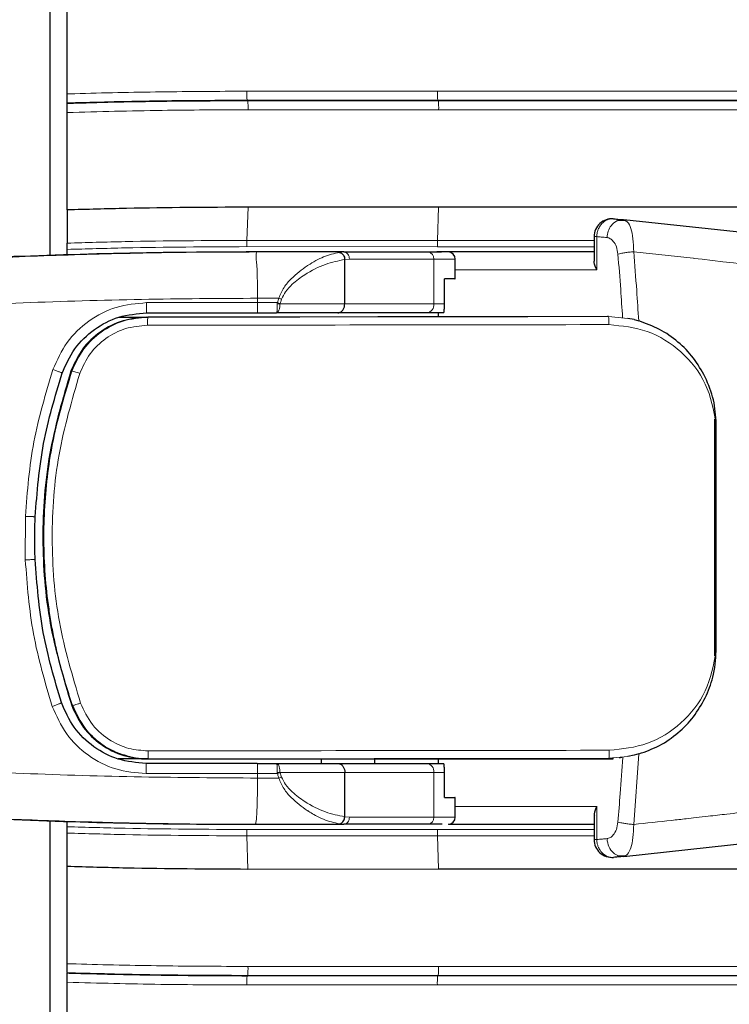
# Model space of a CAD drawing. Header units: millimetres. Extents: x 0 to 4205, y 0 to 2970.
# Tile 56 of 85: x 2074 to 2114, y 1871 to 1926. Entities that reach past the tile are written whole.
import ezdxf

# ---------------------------------------------------------------- set-up
doc = ezdxf.new("R2010")
doc.units = ezdxf.units.MM
doc.header["$LTSCALE"] = 5
doc.styles.add('SLDTEXTSTYLE0', font='TXT', dxfattribs={"width": 0.605})
doc.dimstyles.new('SLDDIMSTYLE0', dxfattribs={"dimtxt": 12.841593, "dimasz": 16.5, "dimexe": 0, "dimexo": 0.0625, "dimgap": 3.210398, "dimtad": 1, "dimdec": 0, "dimrnd": 1e-09, "dimzin": 12, "dimdsep": 46, "dimtxsty": 'SLDTEXTSTYLE0', "dimsah": 1, "dimcen": 0.09, "dimadec": 0, "dimazin": 3, "dimtfac": 1, "dimtdec": 1, "dimtofl": 0, "dimtmove": 0, "dimatfit": 3, "dimfxl": 1, "dimfrac": 2, "dimtolj": 1, "dimtzin": 12, "dimarcsym": 0})

# ---------------------------------------------------------------- blocks, each defined once
blk = doc.blocks.new('_D_7')
at = {"color": 7, "linetype": 'Continuous', "lineweight": 0}
for p, q in [((2163.821, 2742.16), (2159.412, 2742.16)), ((2159.412, 2742.16), (2159.412, 2722.438)), ((2198.119, 2742.16), (2202.529, 2742.16)), ((2202.529, 2742.16), (2202.529, 2722.438)), ((1950.031, 2550.636), (1950.031, 2724.499)), ((2399.561, 1699.776), (2399.561, 2724.499)), ((2159.412, 2722.438), (2163.821, 2722.438)), ((2202.529, 2722.438), (2198.119, 2722.438)), ((1950.031, 2719.499), (2399.561, 2719.499))]:
    blk.add_line(p, q, dxfattribs=at)
at = {"color": 7, "linetype": 'Continuous', "lineweight": 18}
for points in [[(1950.031, 2719.499), (1966.531, 2716.999), (1966.531, 2721.999)], [(2399.561, 2719.499), (2383.061, 2721.999), (2383.061, 2716.999)]]:
    blk.add_solid(points, dxfattribs=at)
at = {"color": 7, "linetype": 'Continuous', "lineweight": 18, "char_height": 13.2292, "attachment_point": 1, "style": 'SLDTEXTSTYLE0'}
for s, insert in [('450', (2166.271, 2762.153)), ('17,7', (2163.821, 2739.492))]:
    blk.add_mtext(s, dxfattribs=dict(at, insert=insert))

msp = doc.modelspace()

# ---------------------------------------------------------------- linework, layer by layer
at = {"color": 7, "linetype": 'Continuous', "lineweight": 25}
for p, q in [((2076.089, 2390.854), (2076.089, 1912.482)), ((2077.056, 1921.505), (2077.056, 2381.836)), ((2077.056, 1920.967), (2077.056, 1921.005)), ((2077.056, 1915.017), (2077.056, 1920.467)), ((2077.056, 1915.017), (2077.056, 1913.164)), ((2097.818, 1915.169), (2087.164, 1915.173)), ((2115.199, 1915.168), (2097.818, 1915.169)), ((2108.283, 1914.431), (2107.825, 1914.418)), ((2108.174, 1914.47), (2108.279, 1914.403)), ((2115.437, 1913.68), (2108.174, 1914.47)), ((2106.507, 1913.525), (2106.507, 1912.187)), ((2077.056, 1912.513), (2077.056, 1912.811)), ((2087.597, 1912.668), (2087.068, 1912.668)), ((2092.514, 1912.668), (2097.235, 1912.668)), ((2097.235, 1912.668), (2097.981, 1912.668)), ((2106.507, 1912.67), (2097.716, 1912.67)), ((2092.574, 1909.768), (2092.573, 1912.248)), ((2098.75, 1911.168), (2098.75, 1912.268)), ((2098.145, 1909.768), (2098.145, 1911.168)), ((2087.683, 1909.268), (2088.765, 1909.268)), ((2092.194, 1909.268), (2088.765, 1909.268)), ((2097.155, 1909.268), (2092.194, 1909.268)), ((2098.098, 1909.268), (2097.155, 1909.268)), ((2097.786, 1909.268), (2097.786, 1909.044)), ((2079.948, 1909.02), (2081.515, 1909.02)), ((2081.515, 1909.02), (2081.564, 1909.02)), ((2107.265, 1909.057), (2081.564, 1909.02)), ((2081.571, 1909.02), (2081.564, 1909.02)), ((2107.312, 1909.057), (2107.265, 1909.057)), ((2108.743, 1908.885), (2108.399, 1908.958)), ((2108.743, 1908.884), (2109.003, 1908.813)), ((2113.26, 1890.084), (2113.26, 1903.329)), ((2108.746, 1884.53), (2108.403, 1884.456)), ((2109.008, 1884.602), (2108.746, 1884.531)), ((2081.55, 1884.32), (2079.9, 1884.32)), ((2081.599, 1884.32), (2081.55, 1884.32)), ((2081.606, 1884.32), (2081.599, 1884.32)), ((2081.608, 1884.32), (2107.577, 1884.32)), ((2087.683, 1884.068), (2088.765, 1884.068)), ((2088.765, 1884.068), (2092.194, 1884.068)), ((2091.257, 1884.32), (2091.257, 1884.068)), ((2092.194, 1884.068), (2097.155, 1884.068)), ((2094.257, 1884.068), (2094.257, 1884.32)), ((2097.155, 1884.068), (2098.098, 1884.068)), ((2097.786, 1884.32), (2097.786, 1884.068)), ((2107.577, 1884.32), (2107.577, 1884.365)), ((2107.925, 1884.388), (2108.054, 1884.417)), ((2092.573, 1881.088), (2092.574, 1883.568)), ((2098.145, 1882.168), (2098.145, 1883.568)), ((2098.75, 1881.068), (2098.75, 1882.168)), ((2076.089, 1880.854), (2076.089, 1716.646)), ((2077.056, 1880.53), (2077.056, 1880.823)), ((2087.068, 1880.668), (2087.597, 1880.668)), ((2090.757, 1880.668), (2090.758, 1880.668)), ((2090.758, 1880.668), (2092.514, 1880.668)), ((2097.235, 1880.668), (2092.514, 1880.668)), ((2098.395, 1880.67), (2106.507, 1880.67)), ((2106.507, 1881.154), (2106.507, 1879.816)), ((2077.056, 1878.324), (2077.056, 1880.177)), ((2108.174, 1878.871), (2115.437, 1879.661)), ((2107.825, 1878.923), (2108.283, 1878.91)), ((2077.056, 1872.874), (2077.056, 1878.324)), ((2087.162, 1878.168), (2097.817, 1878.17)), ((2097.817, 1878.17), (2115.197, 1878.17)), ((2077.056, 1872.374), (2077.056, 1872.337)), ((2077.056, 1716.646), (2077.056, 1871.836))]:
    msp.add_line(p, q, dxfattribs=at)
at = {"color": 8, "linetype": 'Continuous', "lineweight": 18}
for p, q in [((2087.095, 1921.656), (2097.75, 1921.652)), ((2097.75, 1921.652), (2115.526, 1921.651)), ((2087.148, 1921.12), (2087.112, 1921.156)), ((2097.767, 1921.152), (2087.112, 1921.156)), ((2087.148, 1921.12), (2097.803, 1921.116)), ((2097.803, 1921.116), (2097.767, 1921.152)), ((2115.512, 1921.151), (2097.767, 1921.152)), ((2097.803, 1921.116), (2115.546, 1921.115)), ((2097.82, 1920.617), (2087.165, 1920.62)), ((2115.532, 1920.615), (2097.82, 1920.617)), ((2087.164, 1915.173), (2087.099, 1913.319)), ((2097.818, 1915.169), (2097.753, 1913.316)), ((2087.099, 1913.319), (2097.753, 1913.316)), ((2097.753, 1913.316), (2106.507, 1913.315)), ((2106.659, 1913.525), (2106.507, 1913.525)), ((2106.659, 1913.525), (2106.659, 1911.67)), ((2097.748, 1912.962), (2087.094, 1912.966)), ((2092.271, 1912.645), (2092.514, 1912.668)), ((2106.507, 1912.962), (2097.748, 1912.962)), ((2092.834, 1912.268), (2092.573, 1912.248)), ((2092.834, 1912.268), (2097.555, 1912.268)), ((2097.555, 1909.768), (2097.555, 1912.268)), ((2097.555, 1912.268), (2098.75, 1912.268)), ((2106.659, 1911.67), (2098.75, 1911.67)), ((2081.497, 1909.835), (2087.702, 1909.835)), ((2088.885, 1910.081), (2087.7, 1910.081)), ((2087.702, 1909.835), (2088.804, 1909.835)), ((2092.574, 1909.768), (2088.951, 1909.768)), ((2097.555, 1909.768), (2092.574, 1909.768)), ((2097.555, 1909.768), (2098.145, 1909.768)), ((2108.399, 1908.958), (2107.312, 1909.057)), ((2077.266, 1906.005), (2077.321, 1906.005)), ((2074.715, 1895.453), (2074.719, 1897.889)), ((2109.008, 1884.602), (2108.726, 1880.66)), ((2091.258, 1884.068), (2091.258, 1884.32)), ((2107.325, 1884.357), (2108.403, 1884.456)), ((2087.702, 1883.5), (2081.467, 1883.5)), ((2088.804, 1883.5), (2087.702, 1883.5)), ((2088.951, 1883.568), (2092.574, 1883.568)), ((2092.574, 1883.568), (2097.555, 1883.568)), ((2097.555, 1881.068), (2097.555, 1883.568)), ((2098.145, 1883.568), (2097.555, 1883.568)), ((2087.7, 1883.254), (2088.885, 1883.254)), ((2098.75, 1881.67), (2106.659, 1881.67)), ((2106.659, 1881.67), (2106.659, 1879.816)), ((2092.573, 1881.088), (2092.834, 1881.068)), ((2097.555, 1881.068), (2092.834, 1881.068)), ((2098.75, 1881.068), (2097.555, 1881.068)), ((2087.092, 1880.375), (2097.747, 1880.378)), ((2097.747, 1880.378), (2106.507, 1880.378)), ((2097.752, 1880.024), (2087.097, 1880.021)), ((2087.162, 1878.168), (2087.097, 1880.021)), ((2097.817, 1878.17), (2097.752, 1880.024)), ((2106.507, 1880.024), (2097.752, 1880.024)), ((2106.507, 1879.816), (2106.659, 1879.816)), ((2087.163, 1872.721), (2097.818, 1872.723)), ((2097.818, 1872.723), (2115.531, 1872.723)), ((2087.146, 1872.221), (2087.11, 1872.185)), ((2087.11, 1872.185), (2097.765, 1872.187)), ((2097.801, 1872.223), (2087.146, 1872.221)), ((2097.801, 1872.223), (2097.765, 1872.187)), ((2097.765, 1872.187), (2115.51, 1872.187)), ((2115.544, 1872.223), (2097.801, 1872.223)), ((2097.748, 1871.688), (2087.093, 1871.685)), ((2115.524, 1871.688), (2097.748, 1871.688))]:
    msp.add_line(p, q, dxfattribs=at)
at = {"color": 7, "linetype": 'Continuous', "lineweight": 25, "flags": 128}
for points in [[(2092.514, 1912.668), (2089.758, 1912.668), (2087.586, 1912.668)], [(2087.586, 1880.668), (2090.349, 1880.668), (2092.514, 1880.668)]]:
    msp.add_lwpolyline(points, dxfattribs=at)
at = {"color": 8, "linetype": 'Continuous', "lineweight": 18, "flags": 128}
for points in [[(2115.366, 1911.938), (2114.861, 1911.995), (2114.308, 1912.057), (2113.706, 1912.126), (2112.552, 1912.26), (2112.112, 1912.31), (2112.059, 1912.316), (2112.05, 1912.318), (2112.048, 1912.318), (2112.048, 1912.318), (2112.048, 1912.318), (2112.048, 1912.318), (2112.048, 1912.318), (2112.048, 1912.318), (2112.048, 1912.318), (2112.047, 1912.318), (2108.726, 1912.68)], [(2087.702, 1909.835), (2087.701, 1909.866), (2087.701, 1909.897), (2087.701, 1909.928), (2087.701, 1909.958), (2087.701, 1909.989), (2087.701, 1910.02), (2087.701, 1910.05), (2087.7, 1910.081)], [(2077.363, 1887.317), (2077.332, 1887.317), (2077.308, 1887.317)], [(2087.7, 1883.254), (2087.701, 1883.285), (2087.701, 1883.316), (2087.701, 1883.347), (2087.701, 1883.377), (2087.701, 1883.408), (2087.701, 1883.439), (2087.701, 1883.47), (2087.702, 1883.5)]]:
    msp.add_lwpolyline(points, dxfattribs=at)
at = {"color": 8, "linetype": 'Continuous', "lineweight": 18}
for centre, radius, start, end in [((2090.986, 1921.536), 3.892, 178.2433, 185.6081), ((2101.64, 1921.532), 3.892, 178.2295, 185.5945), ((2083.248, 1920.739), 3.919, 358.2547, 5.5694), ((2093.956, 1920.737), 3.866, 358.218, 5.6338), ((2097.832, 1912.986), 10.739, 178.2241, 180.1107), ((2108.487, 1912.98), 10.739, 178.2102, 180.0969), ((2097.19, 1912.304), 0.367, 354.3858, 82.982), ((2097.099, 1909.723), 0.459, 277.018, 5.6142), ((2097.099, 1883.613), 0.459, 354.3858, 82.982), ((2097.19, 1881.032), 0.367, 277.018, 5.6142), ((2097.831, 1880.353), 10.739, 179.8849, 181.7715), ((2108.486, 1880.359), 10.739, 179.8988, 181.7854), ((2083.272, 1872.601), 3.892, 354.4011, 1.7661), ((2093.927, 1872.604), 3.892, 354.3874, 1.7521), ((2090.984, 1871.804), 3.892, 174.3875, 181.7523), ((2101.638, 1871.808), 3.892, 174.4011, 181.7661)]:
    msp.add_arc(centre, radius, start, end, dxfattribs=at)
at = {"color": 7, "linetype": 'Continuous', "lineweight": 25}
for centre, radius, start, end in [((2107.507, 1913.525), 1, 85.5464, 180), ((2087.068, 1589.061), 323.607, 90.00001, 95.26161), ((2098.35, 1912.268), 0.4, 360, 90), ((2087.068, 2204.275), 323.607, 264.73839, 269.99999), ((2098.35, 1881.068), 0.4, 270, 0), ((2107.507, 1879.816), 1, 180, 275.1756)]:
    msp.add_arc(centre, radius, start, end, dxfattribs=at)
at = {"color": 8, "linetype": 'Continuous', "lineweight": 18}
for points, knots in [([(2077.056, 1921.505), (2077.198, 1921.509), (2078.941, 1921.561), (2082.288, 1921.636), (2085.493, 1921.649), (2087.095, 1921.656)], [0, 0, 0, 0, 0.042456, 0.521228, 1, 1, 1, 1]), ([(2087.112, 1921.156), (2085.512, 1921.15), (2083.036, 1921.14), (2079.836, 1921.079), (2078.084, 1921.035), (2077.208, 1921.009), (2077.056, 1921.005)], [0, 0, 0, 0, 0.477254, 0.7386187, 0.954511, 1, 1, 1, 1]), ([(2077.056, 1920.967), (2077.21, 1920.972), (2078.969, 1921.024), (2082.333, 1921.1), (2085.543, 1921.113), (2087.148, 1921.12)], [0, 0, 0, 0, 0.046046, 0.523023, 1, 1, 1, 1]), ([(2087.165, 1920.62), (2085.562, 1920.614), (2082.192, 1920.602), (2078.823, 1920.514), (2077.056, 1920.467)], [0, 0, 0, 0, 0.4754635, 1, 1, 1, 1]), ([(2107.597, 1914.521), (2107.539, 1914.522), (2107.422, 1914.524), (2107.26, 1914.478), (2107.099, 1914.395), (2106.958, 1914.278), (2106.829, 1914.115), (2106.742, 1913.946), (2106.677, 1913.743), (2106.665, 1913.606), (2106.659, 1913.525)], [0, 0, 0, 0, 0.1250116, 0.250009, 0.3513447, 0.5000077, 0.6100564, 0.7500349, 0.8523462, 1, 1, 1, 1]), ([(2108.174, 1914.47), (2108.042, 1914.462), (2107.778, 1914.445), (2107.466, 1914.179), (2107.274, 1913.838), (2107.246, 1913.596), (2107.232, 1913.474)], [0, 0, 0, 0, 0.279556, 0.559157, 0.779588, 1, 1, 1, 1]), ([(2108.279, 1914.403), (2108.315, 1914.386), (2108.423, 1914.334), (2108.571, 1913.997), (2108.703, 1913.43), (2108.718, 1912.934), (2108.726, 1912.68)], [0, 0, 0, 0, 0.1377075, 0.4156792, 0.7021798, 1, 1, 1, 1]), ([(2077.056, 1913.164), (2078.136, 1913.195), (2081.483, 1913.29), (2084.832, 1913.307), (2087.099, 1913.319)], [0, 0, 0, 0, 0.322906, 1, 1, 1, 1]), ([(2107.232, 1913.474), (2107.124, 1913.484), (2106.933, 1913.501), (2106.742, 1913.518), (2106.659, 1913.525)], [0, 0, 0, 0, 0.564876, 1, 1, 1, 1]), ([(2107.843, 1912.547), (2107.82, 1912.69), (2107.773, 1912.978), (2107.602, 1913.262), (2107.418, 1913.431), (2107.294, 1913.46), (2107.232, 1913.474)], [0, 0, 0, 0, 0.278026, 0.55827, 0.779403, 1, 1, 1, 1]), ([(2087.586, 1912.668), (2086.643, 1912.665), (2084.774, 1912.661), (2081.971, 1912.623), (2079.195, 1912.563), (2076.427, 1912.479), (2073.69, 1912.374), (2070.949, 1912.245), (2067.028, 1912.029), (2061.961, 1911.679), (2055.822, 1911.147), (2051.801, 1910.706), (2049.776, 1910.484)], [0, 0, 0, 0, 0.072813, 0.144259, 0.216221, 0.286935, 0.358007, 0.428261, 0.500614, 0.665989, 0.83185, 1, 1, 1, 1]), ([(2087.094, 1912.966), (2084.829, 1912.954), (2081.482, 1912.937), (2078.137, 1912.842), (2077.056, 1912.811)], [0, 0, 0, 0, 0.6767032, 1, 1, 1, 1]), ([(2087.7, 1910.081), (2087.696, 1910.419), (2087.687, 1911.118), (2087.67, 1911.973), (2087.584, 1912.533), (2087.669, 1912.666), (2087.57, 1912.668), (2087.575, 1912.668), (2087.575, 1912.668), (2087.576, 1912.668), (2087.58, 1912.668), (2087.583, 1912.668), (2087.586, 1912.668)], [0, 0, 0, 0, 0.241205, 0.49881, 0.74829, 0.989973, 0.997358, 0.997421, 0.997491, 0.997665, 0.998183, 1, 1, 1, 1]), ([(2088.885, 1910.081), (2088.972, 1910.29), (2089.145, 1910.702), (2089.708, 1911.326), (2090.182, 1911.704), (2090.796, 1912.103), (2091.416, 1912.446), (2091.981, 1912.578), (2092.271, 1912.645)], [0, 0, 0, 0, 0.130336, 0.257188, 0.505963, 0.518585, 0.752892, 1, 1, 1, 1]), ([(2107.843, 1912.547), (2107.895, 1912.561), (2107.998, 1912.587), (2108.216, 1912.625), (2108.463, 1912.658), (2108.638, 1912.673), (2108.726, 1912.68)], [0, 0, 0, 0, 0.249997, 0.5, 0.750003, 1, 1, 1, 1]), ([(2107.843, 1912.547), (2107.896, 1911.886), (2107.99, 1910.707), (2108.068, 1909.524), (2108.102, 1909.003)], [0, 0, 0, 0, 0.560142, 1, 1, 1, 1]), ([(2108.726, 1912.68), (2108.783, 1911.959), (2108.884, 1910.673), (2108.967, 1909.381), (2109.003, 1908.813)], [0, 0, 0, 0, 0.560308, 1, 1, 1, 1]), ([(2089.037, 1910.026), (2089.105, 1910.17), (2089.257, 1910.492), (2089.716, 1910.955), (2090.468, 1911.508), (2091.491, 1912.03), (2092.215, 1912.176), (2092.573, 1912.248)], [0, 0, 0, 0, 0.09582, 0.213923, 0.404021, 0.705872, 1, 1, 1, 1]), ([(2087.7, 1910.081), (2085.538, 1910.068), (2081.169, 1910.042), (2074.579, 1909.841), (2068.037, 1909.528), (2061.67, 1909.097), (2055.495, 1908.568), (2051.488, 1908.127), (2049.493, 1907.907)], [0, 0, 0, 0, 0.165197, 0.333841, 0.502864, 0.670375, 0.835862, 1, 1, 1, 1]), ([(2076.259, 1906.095), (2076.492, 1906.619), (2076.958, 1907.667), (2078.225, 1908.866), (2079.772, 1909.68), (2080.921, 1909.784), (2081.497, 1909.835)], [0, 0, 0, 0, 0.249434, 0.499076, 0.749008, 1, 1, 1, 1]), ([(2081.497, 1909.835), (2081.497, 1909.755), (2081.497, 1909.594), (2081.497, 1909.403), (2081.497, 1909.289), (2081.497, 1909.275), (2081.497, 1909.268)], [0, 0, 0, 0, 0.279524, 0.5591, 0.779561, 1, 1, 1, 1]), ([(2088.802, 1909.768), (2088.802, 1909.781), (2088.802, 1909.803), (2088.803, 1909.826), (2088.804, 1909.835)], [0, 0, 0, 0, 0.559237, 1, 1, 1, 1]), ([(2088.804, 1909.835), (2088.819, 1909.881), (2088.846, 1909.963), (2088.873, 1910.045), (2088.885, 1910.081)], [0, 0, 0, 0, 0.56, 1, 1, 1, 1]), ([(2088.804, 1909.835), (2088.833, 1909.826), (2088.885, 1909.808), (2088.933, 1909.79), (2088.954, 1909.781)], [0, 0, 0, 0, 0.559798, 1, 1, 1, 1]), ([(2089.037, 1910.026), (2089.022, 1909.98), (2088.994, 1909.899), (2088.966, 1909.817), (2088.954, 1909.781)], [0, 0, 0, 0, 0.56, 1, 1, 1, 1]), ([(2088.765, 1909.268), (2088.768, 1909.271), (2088.774, 1909.276), (2088.781, 1909.318), (2088.788, 1909.377), (2088.795, 1909.471), (2088.8, 1909.603), (2088.801, 1909.716), (2088.802, 1909.768)], [0, 0, 0, 0, 0.154759, 0.301081, 0.438959, 0.568389, 0.80092, 1, 1, 1, 1]), ([(2088.765, 1909.268), (2088.78, 1909.271), (2088.808, 1909.276), (2088.854, 1909.322), (2088.892, 1909.394), (2088.921, 1909.49), (2088.945, 1909.606), (2088.949, 1909.704), (2088.951, 1909.768)], [0, 0, 0, 0, 0.15315, 0.287263, 0.497541, 0.628744, 0.756405, 1, 1, 1, 1]), ([(2088.802, 1909.768), (2088.831, 1909.768), (2088.882, 1909.768), (2088.93, 1909.768), (2088.951, 1909.768)], [0, 0, 0, 0, 0.559827, 1, 1, 1, 1]), ([(2088.951, 1909.768), (2088.952, 1909.77), (2088.952, 1909.775), (2088.953, 1909.779), (2088.954, 1909.781)], [0, 0, 0, 0, 0.559, 1, 1, 1, 1]), ([(2081.571, 1909.02), (2081.099, 1908.978), (2080.172, 1908.894), (2078.931, 1908.242), (2077.903, 1907.287), (2077.518, 1906.44), (2077.321, 1906.005)], [0, 0, 0, 0, 0.254778, 0.499987, 0.743747, 1, 1, 1, 1]), ([(2081.541, 1908.57), (2081.542, 1908.631), (2081.544, 1908.751), (2081.551, 1908.899), (2081.56, 1909.001), (2081.567, 1909.014), (2081.571, 1909.02)], [0, 0, 0, 0, 0.249989, 0.500001, 0.750013, 1, 1, 1, 1]), ([(2107.312, 1909.057), (2104.911, 1909.054), (2100.109, 1909.047), (2091.518, 1909.035), (2085.344, 1909.026), (2081.571, 1909.02)], [0, 0, 0, 0, 0.280002, 0.559891, 1, 1, 1, 1]), ([(2107.342, 1908.607), (2107.341, 1908.667), (2107.34, 1908.788), (2107.333, 1908.935), (2107.324, 1909.037), (2107.316, 1909.051), (2107.312, 1909.057)], [0, 0, 0, 0, 0.2499878, 0.5, 0.7500123, 1, 1, 1, 1]), ([(2081.541, 1908.57), (2081.129, 1908.534), (2080.305, 1908.46), (2079.189, 1907.877), (2078.272, 1907.013), (2077.931, 1906.257), (2077.761, 1905.879)], [0, 0, 0, 0, 0.249766, 0.499644, 0.749725, 1, 1, 1, 1]), ([(2107.342, 1908.607), (2103.049, 1908.601), (2094.444, 1908.589), (2085.849, 1908.576), (2081.541, 1908.57)], [0, 0, 0, 0, 0.4989214, 1, 1, 1, 1]), ([(2113.335, 1903.057), (2113.189, 1903.824), (2112.902, 1905.338), (2111.456, 1907.16), (2109.538, 1908.381), (2108.071, 1908.532), (2107.342, 1908.607)], [0, 0, 0, 0, 0.258802, 0.510445, 0.756427, 1, 1, 1, 1]), ([(2074.719, 1897.889), (2074.829, 1899.285), (2075.051, 1902.078), (2075.856, 1904.756), (2076.259, 1906.095)], [0, 0, 0, 0, 0.499965, 1, 1, 1, 1]), ([(2077.321, 1906.005), (2076.936, 1904.736), (2076.189, 1902.27), (2075.804, 1899.064), (2075.732, 1896.535), (2075.81, 1894.613), (2075.982, 1893.03), (2076.181, 1891.789), (2076.357, 1890.884), (2076.562, 1889.984), (2076.798, 1889.088), (2077.062, 1888.197), (2077.262, 1887.61), (2077.363, 1887.317)], [0, 0, 0, 0, 0.208678, 0.405698, 0.506078, 0.607, 0.708472, 0.756688, 0.805051, 0.853564, 0.902226, 0.951037, 1, 1, 1, 1]), ([(2076.259, 1906.095), (2076.293, 1906.083), (2076.36, 1906.061), (2076.459, 1906.025), (2076.551, 1905.991), (2076.631, 1905.96), (2076.696, 1905.932), (2076.742, 1905.909), (2076.77, 1905.893), (2076.77, 1905.887), (2076.771, 1905.885)], [0, 0, 0, 0, 0.124997, 0.249978, 0.374983, 0.5, 0.625017, 0.750022, 0.875003, 1, 1, 1, 1]), ([(2077.321, 1906.005), (2077.332, 1906.005), (2077.354, 1906.005), (2077.47, 1905.973), (2077.611, 1905.929), (2077.711, 1905.896), (2077.761, 1905.879)], [0, 0, 0, 0, 0.279661, 0.55935, 0.77968, 1, 1, 1, 1]), ([(2077.761, 1905.879), (2077.32, 1904.376), (2076.438, 1901.369), (2076.107, 1896.659), (2076.459, 1891.95), (2077.355, 1888.947), (2077.802, 1887.445)], [0, 0, 0, 0, 0.24994, 0.500004, 0.749955, 1, 1, 1, 1]), ([(2074.719, 1897.889), (2074.754, 1897.888), (2074.825, 1897.885), (2074.93, 1897.88), (2075.027, 1897.876), (2075.113, 1897.871), (2075.183, 1897.868), (2075.234, 1897.865), (2075.266, 1897.863), (2075.268, 1897.862), (2075.269, 1897.862)], [0, 0, 0, 0, 0.124997, 0.249978, 0.374983, 0.5, 0.625017, 0.750022, 0.875003, 1, 1, 1, 1]), ([(2074.715, 1895.453), (2074.75, 1895.455), (2074.821, 1895.457), (2074.926, 1895.462), (2075.023, 1895.466), (2075.109, 1895.47), (2075.179, 1895.473), (2075.23, 1895.476), (2075.262, 1895.478), (2075.264, 1895.479), (2075.265, 1895.479)], [0, 0, 0, 0, 0.1249971, 0.2499782, 0.3749827, 0.5, 0.6250173, 0.7500218, 0.8750029, 1, 1, 1, 1]), ([(2076.222, 1887.262), (2075.824, 1888.601), (2075.031, 1891.276), (2074.82, 1894.062), (2074.715, 1895.453)], [0, 0, 0, 0, 0.500897, 1, 1, 1, 1]), ([(2107.358, 1884.807), (2108.084, 1884.884), (2109.546, 1885.038), (2111.458, 1886.257), (2112.902, 1888.077), (2113.189, 1889.589), (2113.335, 1890.357)], [0, 0, 0, 0, 0.242987, 0.489082, 0.740581, 1, 1, 1, 1]), ([(2076.222, 1887.262), (2076.255, 1887.273), (2076.323, 1887.295), (2076.422, 1887.33), (2076.514, 1887.364), (2076.594, 1887.396), (2076.659, 1887.423), (2076.705, 1887.445), (2076.733, 1887.462), (2076.734, 1887.467), (2076.734, 1887.47)], [0, 0, 0, 0, 0.124997, 0.249978, 0.374983, 0.5, 0.625017, 0.750022, 0.875003, 1, 1, 1, 1]), ([(2081.467, 1883.5), (2080.892, 1883.552), (2079.742, 1883.655), (2078.192, 1884.471), (2076.92, 1885.676), (2076.455, 1886.733), (2076.222, 1887.262)], [0, 0, 0, 0, 0.249753, 0.499554, 0.749341, 1, 1, 1, 1]), ([(2077.802, 1887.445), (2077.739, 1887.423), (2077.612, 1887.38), (2077.471, 1887.338), (2077.384, 1887.315), (2077.37, 1887.316), (2077.363, 1887.317)], [0, 0, 0, 0, 0.279659, 0.559346, 0.779679, 1, 1, 1, 1]), ([(2077.363, 1887.317), (2077.577, 1886.855), (2077.932, 1886.091), (2078.782, 1885.274), (2079.588, 1884.746), (2080.188, 1884.564), (2080.468, 1884.479)], [0, 0, 0, 0, 0.345942, 0.571713, 0.799843, 1, 1, 1, 1]), ([(2077.802, 1887.445), (2077.999, 1887.024), (2078.392, 1886.183), (2079.404, 1885.343), (2080.494, 1884.855), (2081.216, 1884.799), (2081.576, 1884.771)], [0, 0, 0, 0, 0.281274, 0.560812, 0.780545, 1, 1, 1, 1]), ([(2049.493, 1885.428), (2051.488, 1885.209), (2055.495, 1884.768), (2061.671, 1884.239), (2068.038, 1883.807), (2074.579, 1883.494), (2081.169, 1883.294), (2085.538, 1883.268), (2087.7, 1883.254)], [0, 0, 0, 0, 0.164136, 0.329629, 0.497144, 0.666166, 0.834803, 1, 1, 1, 1]), ([(2081.576, 1884.771), (2085.88, 1884.777), (2094.47, 1884.789), (2103.068, 1884.801), (2107.358, 1884.807)], [0, 0, 0, 0, 0.501072, 1, 1, 1, 1]), ([(2081.576, 1884.771), (2081.577, 1884.71), (2081.579, 1884.589), (2081.586, 1884.442), (2081.595, 1884.34), (2081.603, 1884.327), (2081.606, 1884.32)], [0, 0, 0, 0, 0.2499878, 0.5, 0.7500122, 1, 1, 1, 1]), ([(2107.358, 1884.807), (2107.357, 1884.749), (2107.356, 1884.628), (2107.348, 1884.478), (2107.338, 1884.376), (2107.329, 1884.363), (2107.325, 1884.357)], [0, 0, 0, 0, 0.241352, 0.500006, 0.758659, 1, 1, 1, 1]), ([(2081.467, 1883.5), (2081.467, 1883.581), (2081.467, 1883.742), (2081.467, 1883.932), (2081.467, 1884.047), (2081.467, 1884.061), (2081.467, 1884.068)], [0, 0, 0, 0, 0.2795253, 0.5591013, 0.779561, 1, 1, 1, 1]), ([(2088.802, 1883.568), (2088.801, 1883.62), (2088.8, 1883.733), (2088.795, 1883.865), (2088.788, 1883.958), (2088.781, 1884.017), (2088.774, 1884.059), (2088.768, 1884.065), (2088.765, 1884.068)], [0, 0, 0, 0, 0.199048, 0.431568, 0.561001, 0.698887, 0.845222, 1, 1, 1, 1]), ([(2088.765, 1884.068), (2088.78, 1884.065), (2088.809, 1884.06), (2088.85, 1884.018), (2088.884, 1883.959), (2088.918, 1883.866), (2088.946, 1883.734), (2088.95, 1883.62), (2088.951, 1883.568)], [0, 0, 0, 0, 0.154137, 0.300015, 0.437628, 0.566972, 0.799858, 1, 1, 1, 1]), ([(2108.107, 1884.412), (2108.062, 1883.735), (2107.983, 1882.527), (2107.886, 1881.324), (2107.843, 1880.794)], [0, 0, 0, 0, 0.559851, 1, 1, 1, 1]), ([(2088.804, 1883.5), (2088.803, 1883.513), (2088.802, 1883.535), (2088.802, 1883.558), (2088.802, 1883.568)], [0, 0, 0, 0, 0.560685, 1, 1, 1, 1]), ([(2088.802, 1883.568), (2088.831, 1883.568), (2088.882, 1883.568), (2088.93, 1883.568), (2088.951, 1883.568)], [0, 0, 0, 0, 0.559818, 1, 1, 1, 1]), ([(2088.954, 1883.554), (2088.927, 1883.544), (2088.879, 1883.525), (2088.827, 1883.508), (2088.804, 1883.5)], [0, 0, 0, 0, 0.559798, 1, 1, 1, 1]), ([(2088.885, 1883.254), (2088.87, 1883.3), (2088.843, 1883.382), (2088.816, 1883.464), (2088.804, 1883.5)], [0, 0, 0, 0, 0.559998, 1, 1, 1, 1]), ([(2088.954, 1883.554), (2088.953, 1883.557), (2088.952, 1883.561), (2088.952, 1883.566), (2088.951, 1883.568)], [0, 0, 0, 0, 0.560046, 1, 1, 1, 1]), ([(2088.954, 1883.554), (2088.969, 1883.509), (2088.997, 1883.427), (2089.025, 1883.346), (2089.037, 1883.31)], [0, 0, 0, 0, 0.56, 1, 1, 1, 1]), ([(2049.776, 1882.852), (2051.279, 1882.685), (2054.281, 1882.351), (2058.85, 1881.923), (2063.487, 1881.548), (2067.429, 1881.286), (2070.612, 1881.109), (2073.006, 1880.993), (2075.407, 1880.894), (2077.81, 1880.813), (2080.248, 1880.748), (2082.684, 1880.702), (2085.142, 1880.673), (2086.77, 1880.67), (2087.586, 1880.668)], [0, 0, 0, 0, 0.124903, 0.249652, 0.374372, 0.499405, 0.562849, 0.62447, 0.686253, 0.749196, 0.810301, 0.874323, 0.93706, 1, 1, 1, 1]), ([(2087.586, 1880.668), (2087.583, 1880.668), (2087.58, 1880.668), (2087.576, 1880.668), (2087.575, 1880.668), (2087.575, 1880.668), (2087.575, 1880.668), (2087.575, 1880.668), (2087.575, 1880.668), (2087.575, 1880.668), (2087.575, 1880.668), (2087.575, 1880.668), (2087.575, 1880.668), (2087.576, 1880.668), (2087.576, 1880.668), (2087.578, 1880.669), (2087.581, 1880.671), (2087.588, 1880.682), (2087.601, 1880.725), (2087.627, 1880.891), (2087.66, 1881.363), (2087.69, 1882.217), (2087.697, 1882.917), (2087.7, 1883.254)], [0, 0, 0, 0, 0.001782, 0.002303, 0.002482, 0.002554, 0.002619, 0.002679, 0.002734, 0.002795, 0.002917, 0.003162, 0.004141, 0.006098, 0.010012, 0.01811, 0.033612, 0.065397, 0.128692, 0.252475, 0.501701, 0.759055, 1, 1, 1, 1]), ([(2092.271, 1880.69), (2091.982, 1880.757), (2091.546, 1880.857), (2090.979, 1881.136), (2090.688, 1881.305), (2090.536, 1881.402), (2090.181, 1881.632), (2089.708, 1882.01), (2089.145, 1882.634), (2088.972, 1883.046), (2088.885, 1883.254)], [0, 0, 0, 0, 0.2470311, 0.3710507, 0.4570983, 0.4817635, 0.4941842, 0.7428742, 0.8696579, 1, 1, 1, 1]), ([(2092.573, 1881.088), (2092.215, 1881.16), (2091.491, 1881.306), (2090.468, 1881.828), (2089.716, 1882.381), (2089.257, 1882.844), (2089.105, 1883.166), (2089.037, 1883.31)], [0, 0, 0, 0, 0.294127, 0.59599, 0.786075, 0.904201, 1, 1, 1, 1]), ([(2108.726, 1880.66), (2109.432, 1880.735), (2110.409, 1880.837), (2111.569, 1880.968), (2112.253, 1881.047), (2113.01, 1881.134), (2114.062, 1881.256), (2114.887, 1881.349), (2115.366, 1881.403)], [0, 0, 0, 0, 0.318703, 0.441175, 0.524301, 0.627423, 0.783426, 1, 1, 1, 1]), ([(2092.514, 1880.668), (2092.469, 1880.669), (2092.388, 1880.671), (2092.307, 1880.684), (2092.271, 1880.69)], [0, 0, 0, 0, 0.559988, 1, 1, 1, 1]), ([(2107.843, 1880.794), (2107.82, 1880.649), (2107.772, 1880.361), (2107.601, 1880.077), (2107.417, 1879.91), (2107.293, 1879.881), (2107.232, 1879.866)], [0, 0, 0, 0, 0.280184, 0.559879, 0.780372, 1, 1, 1, 1]), ([(2107.843, 1880.794), (2107.895, 1880.78), (2107.998, 1880.753), (2108.216, 1880.716), (2108.463, 1880.683), (2108.638, 1880.668), (2108.726, 1880.66)], [0, 0, 0, 0, 0.249947, 0.499795, 0.749956, 1, 1, 1, 1]), ([(2108.726, 1880.66), (2108.718, 1880.407), (2108.703, 1879.909), (2108.571, 1879.336), (2108.391, 1878.958), (2108.246, 1878.9), (2108.174, 1878.871)], [0, 0, 0, 0, 0.262996, 0.51503, 0.759142, 1, 1, 1, 1]), ([(2077.056, 1880.53), (2078.137, 1880.5), (2081.481, 1880.404), (2084.828, 1880.387), (2087.092, 1880.375)], [0, 0, 0, 0, 0.3232, 1, 1, 1, 1]), ([(2087.097, 1880.021), (2084.83, 1880.033), (2081.482, 1880.051), (2078.136, 1880.146), (2077.056, 1880.177)], [0, 0, 0, 0, 0.677193, 1, 1, 1, 1]), ([(2106.659, 1879.816), (2106.765, 1879.825), (2106.956, 1879.842), (2107.147, 1879.859), (2107.232, 1879.866)], [0, 0, 0, 0, 0.555124, 1, 1, 1, 1]), ([(2106.659, 1879.816), (2106.665, 1879.735), (2106.677, 1879.598), (2106.742, 1879.394), (2106.829, 1879.226), (2106.958, 1879.063), (2107.099, 1878.946), (2107.26, 1878.863), (2107.422, 1878.816), (2107.539, 1878.819), (2107.597, 1878.82)], [0, 0, 0, 0, 0.147675, 0.249965, 0.389974, 0.499992, 0.648689, 0.749991, 0.874988, 1, 1, 1, 1]), ([(2107.232, 1879.866), (2107.253, 1879.712), (2107.296, 1879.404), (2107.555, 1879.067), (2107.863, 1878.88), (2108.071, 1878.874), (2108.174, 1878.871)], [0, 0, 0, 0, 0.279556, 0.559157, 0.779588, 1, 1, 1, 1]), ([(2077.056, 1872.874), (2077.22, 1872.869), (2078.987, 1872.817), (2082.356, 1872.741), (2085.56, 1872.727), (2087.163, 1872.721)], [0, 0, 0, 0, 0.048879, 0.524445, 1, 1, 1, 1]), ([(2087.146, 1872.221), (2085.541, 1872.227), (2083.057, 1872.237), (2079.848, 1872.298), (2078.089, 1872.343), (2077.21, 1872.369), (2077.056, 1872.374)], [0, 0, 0, 0, 0.47707, 0.738526, 0.954142, 1, 1, 1, 1]), ([(2077.056, 1872.337), (2077.207, 1872.332), (2078.959, 1872.28), (2082.31, 1872.205), (2085.51, 1872.191), (2087.11, 1872.185)], [0, 0, 0, 0, 0.0453009, 0.5226505, 1, 1, 1, 1]), ([(2087.093, 1871.685), (2085.491, 1871.691), (2082.144, 1871.703), (2078.799, 1871.791), (2077.056, 1871.836)], [0, 0, 0, 0, 0.478869, 1, 1, 1, 1])]:
    msp.add_open_spline(points, degree=3, knots=knots, dxfattribs=at)
at = {"color": 7, "linetype": 'Continuous', "lineweight": 25}
for points, knots in [([(2077.056, 1921.005), (2077.056, 1921.012), (2077.056, 1921.027), (2077.056, 1921.119), (2077.056, 1921.25), (2077.056, 1921.387), (2077.056, 1921.474), (2077.056, 1921.505)], [0, 0, 0, 0, 0.21972, 0.439435, 0.659252, 0.879075, 1, 1, 1, 1]), ([(2077.056, 1920.467), (2077.056, 1920.523), (2077.056, 1920.636), (2077.056, 1920.786), (2077.056, 1920.899), (2077.056, 1920.956), (2077.056, 1920.964), (2077.056, 1920.967)], [0, 0, 0, 0, 0.219616, 0.439225, 0.658977, 0.878816, 1, 1, 1, 1]), ([(2087.164, 1915.173), (2084.902, 1915.161), (2081.532, 1915.144), (2078.163, 1915.048), (2077.056, 1915.017)], [0, 0, 0, 0, 0.671256, 1, 1, 1, 1]), ([(2107.597, 1914.521), (2107.705, 1914.511), (2107.897, 1914.495), (2108.089, 1914.478), (2108.174, 1914.47)], [0, 0, 0, 0, 0.559891, 1, 1, 1, 1]), ([(2077.056, 1912.811), (2077.056, 1912.876), (2077.056, 1912.998), (2077.056, 1913.111), (2077.056, 1913.158), (2077.056, 1913.164)], [0, 0, 0, 0, 0.49934, 0.928956, 1, 1, 1, 1]), ([(2092.271, 1912.645), (2092.294, 1912.641), (2092.337, 1912.633), (2092.416, 1912.589), (2092.496, 1912.506), (2092.557, 1912.38), (2092.568, 1912.29), (2092.573, 1912.248)], [0, 0, 0, 0, 0.146822, 0.287426, 0.548973, 0.786433, 1, 1, 1, 1]), ([(2106.659, 1911.67), (2106.587, 1911.814), (2106.494, 1911.998), (2106.522, 1912.153), (2106.528, 1912.187)], [0, 0, 0, 0, 0.778049, 1, 1, 1, 1]), ([(2098.73, 1911.168), (2098.736, 1911.168), (2098.774, 1911.168), (2098.607, 1911.168), (2098.299, 1911.168), (2098.145, 1911.168)], [0, 0, 0, 0, 0.089491, 0.544746, 1, 1, 1, 1]), ([(2076.771, 1905.885), (2076.98, 1906.357), (2077.399, 1907.305), (2078.535, 1908.383), (2079.93, 1909.124), (2080.968, 1909.219), (2081.497, 1909.268)], [0, 0, 0, 0, 0.2490063, 0.4993208, 0.7447443, 1, 1, 1, 1]), ([(2081.497, 1909.268), (2082.652, 1909.268), (2084.715, 1909.268), (2086.776, 1909.268), (2087.683, 1909.268)], [0, 0, 0, 0, 0.560043, 1, 1, 1, 1]), ([(2092.194, 1909.268), (2092.224, 1909.271), (2092.282, 1909.276), (2092.362, 1909.316), (2092.431, 1909.373), (2092.502, 1909.465), (2092.561, 1909.598), (2092.57, 1909.714), (2092.574, 1909.768)], [0, 0, 0, 0, 0.1507449, 0.2941932, 0.4303427, 0.5591934, 0.7940013, 1, 1, 1, 1]), ([(2098.098, 1909.268), (2098.107, 1909.274), (2098.119, 1909.282), (2098.132, 1909.397), (2098.138, 1909.495), (2098.142, 1909.604), (2098.144, 1909.698), (2098.144, 1909.745), (2098.145, 1909.768)], [0, 0, 0, 0, 0.494812, 0.664302, 0.800795, 0.90869, 0.955428, 1, 1, 1, 1]), ([(2081.515, 1909.02), (2081.065, 1908.982), (2080.14, 1908.902), (2078.888, 1908.257), (2077.845, 1907.284), (2077.461, 1906.436), (2077.266, 1906.005)], [0, 0, 0, 0, 0.24286, 0.499291, 0.7458, 1, 1, 1, 1]), ([(2112.723, 1905.675), (2112.516, 1906.039), (2112.104, 1906.767), (2111.218, 1907.663), (2110.185, 1908.387), (2109.398, 1908.671), (2109.003, 1908.813)], [0, 0, 0, 0, 0.250383, 0.500174, 0.749436, 1, 1, 1, 1]), ([(2077.266, 1906.005), (2076.818, 1904.481), (2075.921, 1901.432), (2075.584, 1896.655), (2075.943, 1891.88), (2076.853, 1888.838), (2077.308, 1887.317)], [0, 0, 0, 0, 0.2500605, 0.5002323, 0.7500567, 1, 1, 1, 1]), ([(2075.269, 1897.862), (2075.378, 1899.237), (2075.594, 1901.968), (2076.38, 1904.586), (2076.771, 1905.885)], [0, 0, 0, 0, 0.503943, 1, 1, 1, 1]), ([(2113.335, 1903.057), (2113.307, 1903.509), (2113.251, 1904.415), (2112.899, 1905.255), (2112.722, 1905.675)], [0, 0, 0, 0, 0.499145, 1, 1, 1, 1]), ([(2113.335, 1890.357), (2113.338, 1892.728), (2113.344, 1896.962), (2113.337, 1901.195), (2113.335, 1903.057)], [0, 0, 0, 0, 0.559979, 1, 1, 1, 1]), ([(2075.242, 1896.623), (2075.243, 1896.855), (2075.246, 1897.268), (2075.262, 1897.68), (2075.269, 1897.862)], [0, 0, 0, 0, 0.560795, 1, 1, 1, 1]), ([(2075.265, 1895.479), (2075.257, 1895.693), (2075.244, 1896.074), (2075.243, 1896.455), (2075.242, 1896.623)], [0, 0, 0, 0, 0.559257, 1, 1, 1, 1]), ([(2076.734, 1887.47), (2076.35, 1888.767), (2075.575, 1891.382), (2075.369, 1894.107), (2075.265, 1895.479)], [0, 0, 0, 0, 0.496175, 1, 1, 1, 1]), ([(2112.723, 1887.74), (2112.885, 1888.119), (2113.241, 1888.956), (2113.302, 1889.862), (2113.335, 1890.357)], [0, 0, 0, 0, 0.453295, 1, 1, 1, 1]), ([(2081.467, 1884.068), (2080.937, 1884.116), (2079.899, 1884.212), (2078.501, 1884.955), (2077.361, 1886.039), (2076.943, 1886.994), (2076.734, 1887.47)], [0, 0, 0, 0, 0.2547077, 0.4993089, 0.7503724, 1, 1, 1, 1]), ([(2077.308, 1887.317), (2077.503, 1886.889), (2077.888, 1886.048), (2078.928, 1885.082), (2080.176, 1884.439), (2081.1, 1884.359), (2081.55, 1884.32)], [0, 0, 0, 0, 0.25354, 0.499286, 0.756134, 1, 1, 1, 1]), ([(2109.008, 1884.602), (2109.401, 1884.744), (2110.189, 1885.028), (2111.22, 1885.756), (2112.107, 1886.65), (2112.518, 1887.377), (2112.723, 1887.74)], [0, 0, 0, 0, 0.250025, 0.500517, 0.750583, 1, 1, 1, 1]), ([(2080.468, 1884.479), (2080.51, 1884.464), (2080.871, 1884.332), (2081.261, 1884.326), (2081.606, 1884.32)], [0, 0, 0, 0, 0.115491, 1, 1, 1, 1]), ([(2087.683, 1884.068), (2086.523, 1884.068), (2084.452, 1884.068), (2082.379, 1884.068), (2081.467, 1884.068)], [0, 0, 0, 0, 0.559939, 1, 1, 1, 1]), ([(2081.606, 1884.32), (2086.407, 1884.327), (2094.977, 1884.339), (2103.553, 1884.352), (2107.325, 1884.357)], [0, 0, 0, 0, 0.560106, 1, 1, 1, 1]), ([(2092.194, 1884.068), (2092.224, 1884.065), (2092.284, 1884.06), (2092.366, 1884.018), (2092.435, 1883.959), (2092.505, 1883.867), (2092.562, 1883.734), (2092.57, 1883.621), (2092.574, 1883.568)], [0, 0, 0, 0, 0.153726, 0.2993, 0.436722, 0.565991, 0.799096, 1, 1, 1, 1]), ([(2098.145, 1883.568), (2098.144, 1883.591), (2098.144, 1883.638), (2098.142, 1883.732), (2098.138, 1883.839), (2098.132, 1883.938), (2098.119, 1884.054), (2098.107, 1884.062), (2098.098, 1884.068)], [0, 0, 0, 0, 0.044442, 0.091036, 0.198545, 0.334472, 0.50321, 1, 1, 1, 1]), ([(2098.145, 1882.168), (2098.299, 1882.168), (2098.607, 1882.168), (2098.774, 1882.168), (2098.736, 1882.168), (2098.73, 1882.168)], [0, 0, 0, 0, 0.455254, 0.910509, 1, 1, 1, 1]), ([(2106.659, 1881.67), (2106.587, 1881.527), (2106.494, 1881.343), (2106.522, 1881.188), (2106.528, 1881.154)], [0, 0, 0, 0, 0.778049, 1, 1, 1, 1]), ([(2092.271, 1880.69), (2092.296, 1880.695), (2092.344, 1880.705), (2092.427, 1880.757), (2092.505, 1880.847), (2092.559, 1880.971), (2092.569, 1881.052), (2092.573, 1881.088)], [0, 0, 0, 0, 0.164649, 0.318028, 0.590277, 0.817595, 1, 1, 1, 1]), ([(2098.025, 1880.668), (2098.024, 1880.668), (2097.938, 1880.668), (2097.584, 1880.668), (2097.235, 1880.668)], [0, 0, 0, 0, 0.0135088, 1, 1, 1, 1]), ([(2077.056, 1880.177), (2077.056, 1880.228), (2077.056, 1880.324), (2077.056, 1880.456), (2077.056, 1880.521), (2077.056, 1880.53)], [0, 0, 0, 0, 0.499358, 0.928633, 1, 1, 1, 1]), ([(2108.174, 1878.871), (2108.066, 1878.861), (2107.874, 1878.844), (2107.682, 1878.828), (2107.597, 1878.82)], [0, 0, 0, 0, 0.560111, 1, 1, 1, 1]), ([(2077.056, 1878.324), (2078.162, 1878.293), (2081.53, 1878.197), (2084.9, 1878.18), (2087.162, 1878.168)], [0, 0, 0, 0, 0.328607, 1, 1, 1, 1]), ([(2077.056, 1872.374), (2077.056, 1872.382), (2077.056, 1872.397), (2077.056, 1872.488), (2077.056, 1872.619), (2077.056, 1872.757), (2077.056, 1872.844), (2077.056, 1872.874)], [0, 0, 0, 0, 0.219719, 0.439434, 0.659252, 0.879075, 1, 1, 1, 1]), ([(2077.056, 1871.836), (2077.056, 1871.893), (2077.056, 1872.005), (2077.056, 1872.155), (2077.056, 1872.268), (2077.056, 1872.326), (2077.056, 1872.334), (2077.056, 1872.337)], [0, 0, 0, 0, 0.219616, 0.439226, 0.658979, 0.878819, 1, 1, 1, 1])]:
    msp.add_open_spline(points, degree=3, knots=knots, dxfattribs=at)
at = {"color": 8, "linetype": 'Continuous', "lineweight": 18}
for points in [[(2092.834, 1912.268), (2092.829, 1912.32), (2092.82, 1912.425), (2092.746, 1912.557), (2092.64, 1912.65), (2092.556, 1912.662), (2092.514, 1912.668)], [(2087.683, 1909.268), (2087.684, 1909.27), (2087.686, 1909.274), (2087.69, 1909.309), (2087.694, 1909.364), (2087.697, 1909.437), (2087.699, 1909.524), (2087.701, 1909.623), (2087.702, 1909.729), (2087.702, 1909.8), (2087.702, 1909.835)], [(2089.037, 1910.026), (2089.013, 1910.036), (2088.964, 1910.055), (2088.911, 1910.072), (2088.885, 1910.081)], [(2087.702, 1883.5), (2087.702, 1883.536), (2087.702, 1883.607), (2087.701, 1883.712), (2087.699, 1883.811), (2087.697, 1883.899), (2087.694, 1883.972), (2087.69, 1884.026), (2087.686, 1884.061), (2087.684, 1884.066), (2087.683, 1884.068)], [(2088.885, 1883.254), (2088.911, 1883.263), (2088.964, 1883.281), (2089.013, 1883.3), (2089.037, 1883.31)], [(2092.834, 1881.068), (2092.829, 1881.015), (2092.82, 1880.911), (2092.746, 1880.778), (2092.64, 1880.686), (2092.556, 1880.674), (2092.514, 1880.668)]]:
    msp.add_open_spline(points, degree=3, dxfattribs=at)

# ---------------------------------------------------------------- dimensions: what is measured, and where the dimension line sits
at = {"color": 7, "linetype": 'Continuous', "lineweight": 18}
dim = msp.add_linear_dim(base=(2399.561, 2719.499), p1=(1950.031, 2550.636), p2=(2399.561, 1699.776), dimstyle='SLDDIMSTYLE0', dxfattribs=at)
dim.commit()
dim.dimension.update_dxf_attribs({"geometry": '_D_7', "text_midpoint": (2180.97, 2719.499), "dimtype": 160})

doc.saveas('drawing.dxf')
